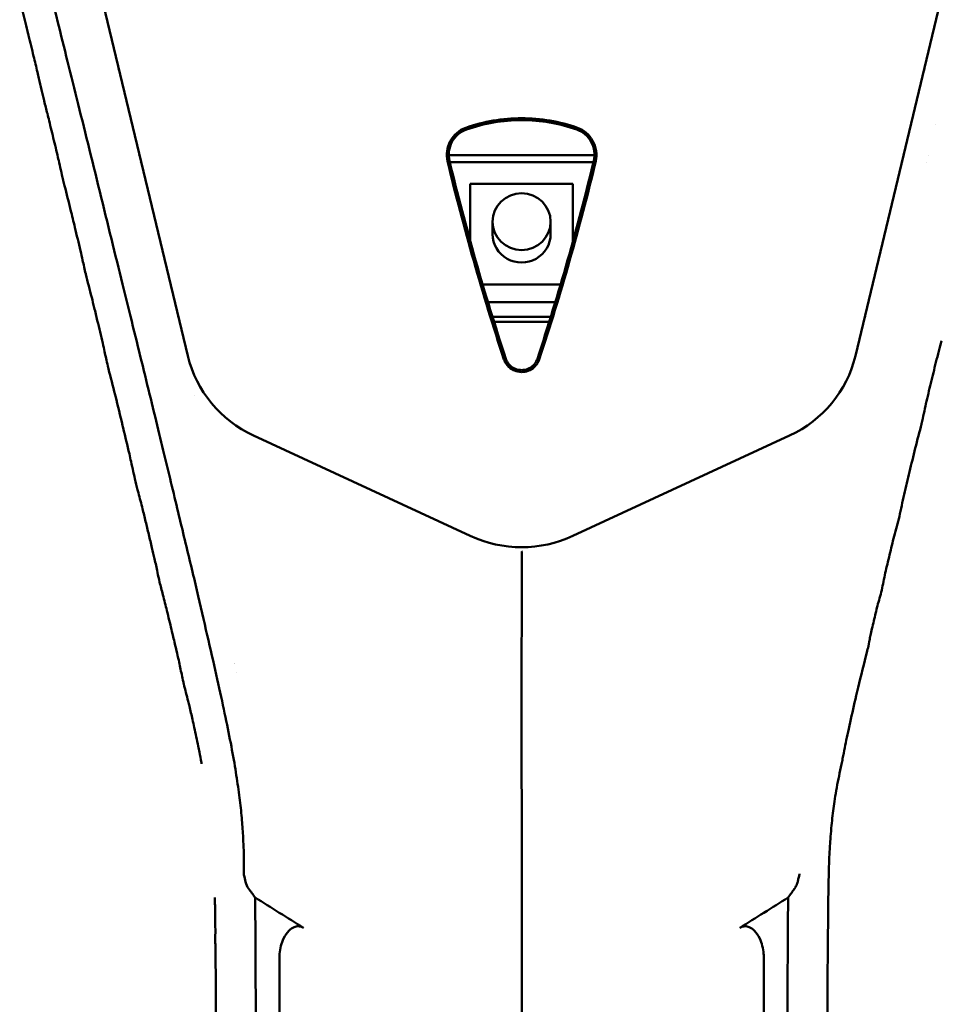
# Model space of a CAD drawing. Header units: millimetres. Extents: x 0 to 4686, y -120 to 1682.
# Tile 210 of 213: x 1350 to 1406, y 1349 to 1409. Entities that reach past the tile are written whole.
import ezdxf

# ---------------------------------------------------------------- set-up
doc = ezdxf.new("R2010")
doc.units = ezdxf.units.MM
doc.header["$LTSCALE"] = 2
doc.layers.add('Sichtbar (ISO)', color=7, linetype='Continuous', lineweight=50)

msp = doc.modelspace()

# ---------------------------------------------------------------- linework, layer by layer
at = {"layer": 'Sichtbar (ISO)'}
for p, q in [((1360.46, 1388.401), (1348.9734, 1436.2478)), ((1412.2462, 1436.2478), (1400.7595, 1388.401)), ((1355.6099, 1408.2453), (1355.6099, 1408.2447)), ((1405.6099, 1408.2451), (1405.6099, 1408.2462)), ((1351.3053, 1405.8471), (1351.3052, 1405.8471)), ((1353.2809, 1405.8471), (1353.2809, 1405.8471)), ((1356.2138, 1405.7314), (1356.2136, 1405.7314)), ((1356.2361, 1405.6379), (1356.2363, 1405.6379)), ((1404.9833, 1405.6379), (1404.9836, 1405.6379)), ((1405.0061, 1405.7315), (1405.0058, 1405.7315)), ((1405.6099, 1402.3566), (1405.6099, 1402.3567)), ((1357.4637, 1400.5297), (1357.464, 1400.5297)), ((1376.2116, 1400.5297), (1385.0082, 1400.5297)), ((1403.7555, 1400.5297), (1403.7561, 1400.5297)), ((1405.1653, 1400.5297), (1405.1654, 1400.5297)), ((1357.5672, 1400.0993), (1357.5675, 1400.0993)), ((1376.2767, 1400.0993), (1384.9431, 1400.0994)), ((1403.6521, 1400.0994), (1403.6526, 1400.0994)), ((1405.0604, 1400.0994), (1405.0605, 1400.0994)), ((1383.7099, 1398.8084), (1377.5099, 1398.8084)), ((1377.5099, 1398.8084), (1377.5099, 1395.3308)), ((1383.7099, 1395.3309), (1383.7099, 1398.8084)), ((1355.6099, 1396.4231), (1355.6099, 1396.4226)), ((1378.8599, 1395.7631), (1378.8599, 1396.5116)), ((1382.3599, 1395.7631), (1382.3599, 1396.5116)), ((1378.2571, 1392.7179), (1382.9626, 1392.7179)), ((1378.5769, 1391.6513), (1382.6428, 1391.6513)), ((1359.8138, 1390.7672), (1359.8138, 1390.7672)), ((1382.3712, 1390.7672), (1378.8486, 1390.7672)), ((1401.406, 1390.7672), (1401.4057, 1390.7672)), ((1359.886, 1390.4678), (1359.8859, 1390.4678)), ((1382.2778, 1390.4678), (1378.9419, 1390.4678)), ((1401.3339, 1390.4678), (1401.3336, 1390.4678)), ((1355.4546, 1388.5534), (1355.4546, 1388.5534)), ((1356.0535, 1386.1116), (1356.0537, 1386.1116)), ((1358.1522, 1386.0765), (1358.1523, 1386.0765)), ((1360.8421, 1386.0315), (1360.8428, 1386.0315)), ((1404.8004, 1384.4879), (1404.8004, 1384.4879)), ((1377.5107, 1377.5341), (1364.429, 1383.5978)), ((1396.7918, 1383.596), (1383.7099, 1377.5322)), ((1404.5527, 1383.5026), (1404.5521, 1383.5026)), ((1404.3769, 1382.8331), (1404.3805, 1382.8332)), ((1403.5073, 1379.1107), (1403.5074, 1379.1108)), ((1403.3528, 1378.4548), (1403.3528, 1378.4548)), ((1402.6124, 1375.467), (1402.6072, 1375.4668)), ((1402.4288, 1374.6114), (1402.4289, 1374.6114)), ((1402.5297, 1375.0996), (1402.5274, 1375.0995)), ((1358.8773, 1374.2461), (1358.8774, 1374.2461)), ((1361.0109, 1374.2104), (1361.011, 1374.2104)), ((1402.4068, 1374.5066), (1402.4068, 1374.5066)), ((1359.0764, 1373.4829), (1359.0765, 1373.4829)), ((1361.1881, 1373.4475), (1361.1881, 1373.4475)), ((1402.0121, 1372.96), (1402.0089, 1372.9653)), ((1402.0408, 1373.0776), (1402.0357, 1373.0774)), ((1402.0915, 1373.2986), (1402.0956, 1373.2988)), ((1401.3625, 1370.1258), (1401.3625, 1370.1258)), ((1363.3971, 1369.271), (1363.3971, 1369.271)), ((1401.1775, 1369.3879), (1401.1767, 1369.3879)), ((1400.8518, 1368.056), (1400.8557, 1368.0536))]:
    msp.add_line(p, q, dxfattribs=at)
for centre, major_axis, ratio, start_param, end_param in [((1485.6641, 1424.8887), (35.5598, -124.8618), 0.8645523, 4.6644613, 4.760355), ((1380.6099, 1395.7631), (-1.75, 0), 0.9823361, 0, 3.1415927), ((1357.6099, 1392.7318), (-2, 0), 0.9823361, 1.2489457, 1.249008), ((1357.6099, 1392.4324), (2, 0), 0.9823361, 4.4322508, 4.4323096), ((1356.9859, 1376.7262), (0.1975, 11.7983), 0.6653497, 6.2354285, 6.2354401), ((1367.9596, 1390.3925), (-6.8277, -3.7343), 0.9519124, 6.0305983, 6.8965126), ((1393.2602, 1390.3925), (6.8277, -3.7343), 0.9519125, 5.6692771, 6.5357667), ((1380.6099, 1384.5303), (0.0001, -7.6845), 0.9759946, 5.8571889, 6.7092562), ((1356.9859, 1376.7262), (0.1975, 11.7983), 0.6653497, 4.0970949, 4.0970983), ((1356.9859, 1376.7262), (0.1975, 11.7983), 0.6653497, 3.6648054, 3.6648445)]:
    msp.add_ellipse(centre, major_axis=major_axis, ratio=ratio, start_param=start_param, end_param=end_param, dxfattribs=at)
msp.add_ellipse((1380.6099, 1396.5116), major_axis=(-1.75, 0), ratio=0.9823361, dxfattribs=at)
for points, knots in [([(1320.2055, 1388.2956), (1320.2467, 1388.4775), (1320.2883, 1388.6613), (1322.4179, 1398.0551), (1325.1033, 1409.7589), (1331.2266, 1436.1922), (1332.2693, 1440.3287), (1333.3982, 1443.6163), (1333.9786, 1445.0769), (1335.6745, 1447.1552), (1336.483, 1447.8163), (1339.0682, 1449.19), (1340.5331, 1449.522), (1348.6096, 1450.9497), (1359.6588, 1452.5772), (1377.7102, 1455.2223)], [-25.3526164, -25.3526164, -25.3526164, -25.3526164, -25.273079, -25.273079, -21.3302568, -21.3302568, -14.2017749, -14.2017749, -10.9447154, -10.9447154, -8.7828271, -8.7828271, -5.4732498, -5.4732498, -0.000001, -0.000001, -0.000001, -0.000001]), ([(1320.4346, 1388.2932), (1321.2974, 1392.1124), (1322.394, 1396.9213), (1325.2234, 1409.2392), (1326.7922, 1416.0262), (1330.9869, 1434.0116), (1331.9764, 1438.0468), (1333.5502, 1443.6418), (1334.1374, 1444.6598), (1335.2801, 1446.4234), (1335.9933, 1447.1785), (1337.5805, 1448.2562), (1338.4991, 1448.7491), (1340.2711, 1449.2765), (1340.9613, 1449.4549), (1343.3092, 1449.9113), (1344.7827, 1450.1645), (1345.9841, 1450.3697), (1346.563, 1450.4666), (1351.2397, 1451.2263), (1356.6571, 1452.053), (1367.3086, 1453.6591), (1373.9723, 1454.6554), (1377.6535, 1455.2054)], [1.3356497, 1.3356497, 1.3356497, 1.3356497, 1.6937313, 1.6937313, 2.056439, 2.056439, 2.7524524, 2.7524524, 3.8919127, 3.8919127, 5.1641949, 5.1641949, 6.0936505, 6.0936505, 6.4205207, 6.4205207, 6.6575917, 6.6575917, 6.9173987, 6.9173987, 8.3510463, 8.3510463, 9.5536694, 9.5536694, 9.5536694, 9.5536694]), ([(1383.5096, 1455.2223), (1401.4763, 1452.5896), (1412.4279, 1450.9756), (1420.6574, 1449.5309), (1422.1252, 1449.1981), (1424.7109, 1447.8339), (1425.52, 1447.1781), (1427.22, 1445.1147), (1427.8022, 1443.663), (1428.9362, 1440.3908), (1429.9689, 1436.2815), (1435.6605, 1411.7349), (1438.077, 1401.2155), (1440.0901, 1392.3663)], [0.000001, 0.000001, 0.000001, 0.000001, 5.4475866, 5.4475866, 8.8584414, 8.8584414, 11.0839934, 11.0839934, 14.4444599, 14.4444599, 21.911222, 21.911222, 25.8933522, 25.8933522, 25.8933522, 25.8933522]), ([(1439.9202, 1392.1105), (1439.4563, 1394.1489), (1438.978, 1396.242), (1437.1405, 1404.2717), (1435.6627, 1410.6845), (1433.5018, 1419.9981), (1432.5892, 1423.9174), (1429.7792, 1435.8763), (1429.1736, 1438.3097), (1427.968, 1442.5631), (1427.4769, 1443.9124), (1426.1488, 1446.1906), (1425.4299, 1446.9663), (1423.6918, 1448.2822), (1422.6663, 1448.7158), (1421.2013, 1449.2254), (1420.1727, 1449.498), (1417.2032, 1450.0322), (1416.5167, 1450.1504), (1415.5735, 1450.3124), (1414.9153, 1450.4239), (1410.4408, 1451.1546), (1405.2052, 1451.9559), (1394.0035, 1453.6453), (1387.2333, 1454.6575), (1383.5679, 1455.2052)], [1.9496382, 1.9496382, 1.9496382, 1.9496382, 2.3191077, 2.3191077, 3.3683787, 3.3683787, 3.9601124, 3.9601124, 5.2581, 5.2581, 6.7495942, 6.7495942, 8.163472, 8.163472, 9.8795998, 9.8795998, 11.5951622, 11.5951622, 11.944986, 11.944986, 12.684735, 12.684735, 16.4201746, 16.4201746, 19.3278707, 19.3278707, 19.3278707, 19.3278707]), ([(1346.5034, 1433.7412), (1346.5214, 1433.6455), (1346.6384, 1433.033), (1346.8925, 1431.8195), (1347.3244, 1429.9237), (1347.8484, 1427.7634), (1348.4528, 1425.2807), (1349.1618, 1422.4346), (1349.9485, 1419.2744), (1350.841, 1415.6806), (1351.8634, 1411.5692), (1353.0176, 1406.891), (1354.3209, 1401.6925), (1355.78, 1395.7187), (1357.0983, 1390.3841), (1358.2362, 1385.735), (1359.2368, 1381.6336), (1360.0902, 1378.0397), (1360.85, 1374.927), (1361.4882, 1372.139), (1361.872, 1370.4898), (1362.0467, 1369.7199)], [0.50567716, 0.50567716, 0.50567716, 0.50567716, 0.50909091, 0.52727273, 0.54545455, 0.56363636, 0.58181818, 0.6, 0.61818182, 0.63636364, 0.65454545, 0.67272727, 0.69090909, 0.70909091, 0.72727273, 0.74545455, 0.76363636, 0.78181818, 0.8, 0.81818182, 0.83636364, 0.83636364, 0.83636364, 0.83636364]), ([(1350.4896, 1409.1813), (1350.4914, 1409.1737), (1350.4932, 1409.1661), (1350.4951, 1409.1584), (1350.5881, 1408.7728), (1350.7113, 1408.3), (1350.8239, 1407.8455), (1350.8309, 1407.817), (1350.8379, 1407.7885), (1350.8449, 1407.7601), (1350.9492, 1407.3362), (1351.045, 1406.9268), (1351.1455, 1406.5101), (1351.2231, 1406.1886), (1351.3011, 1405.8651), (1351.379, 1405.5389), (1351.4088, 1405.4139), (1351.4386, 1405.2885), (1351.4683, 1405.1627), (1351.574, 1404.7154), (1351.6744, 1404.2482), (1351.7753, 1403.828)], [0.480673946, 0.480673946, 0.480673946, 0.480673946, 0.480769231, 0.480769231, 0.480769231, 0.485576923, 0.485576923, 0.485576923, 0.485878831, 0.485878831, 0.485878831, 0.490384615, 0.490384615, 0.490384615, 0.493860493, 0.493860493, 0.493860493, 0.495192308, 0.495192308, 0.495192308, 0.499926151, 0.499926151, 0.499926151, 0.499926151]), ([(1351.7753, 1403.828), (1351.7769, 1403.8214), (1351.7785, 1403.8149), (1351.78, 1403.8083), (1351.8453, 1403.5376), (1351.9109, 1403.2869), (1351.9749, 1403.0389), (1352.0114, 1402.8973), (1352.0474, 1402.7567), (1352.0826, 1402.6137), (1352.1794, 1402.2202), (1352.2749, 1401.8231), (1352.3722, 1401.4201), (1352.4668, 1401.028), (1352.5608, 1400.6378), (1352.6514, 1400.2517), (1352.6539, 1400.2411), (1352.6565, 1400.2304), (1352.659, 1400.2197), (1352.7508, 1399.828), (1352.8257, 1399.4541), (1352.9293, 1399.0229)], [0.499926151, 0.499926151, 0.499926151, 0.499926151, 0.5, 0.5, 0.5, 0.503060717, 0.503060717, 0.503060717, 0.504807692, 0.504807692, 0.504807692, 0.509615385, 0.509615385, 0.509615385, 0.514293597, 0.514293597, 0.514293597, 0.514423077, 0.514423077, 0.514423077, 0.519172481, 0.519172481, 0.519172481, 0.519172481]), ([(1383.9841, 1402.1897), (1382.9041, 1402.5715), (1381.7576, 1402.7633), (1379.4622, 1402.7633), (1378.3157, 1402.5715), (1377.2357, 1402.1897)], [-0.68868314, -0.68868314, -0.68868314, -0.68868314, -0.34434207, -0.34434207, -0.000001, -0.000001, -0.000001, -0.000001]), ([(1377.2766, 1402.0752), (1378.3435, 1402.4523), (1379.4761, 1402.6471), (1381.7437, 1402.6471), (1382.8763, 1402.4523), (1383.9433, 1402.0752)], [0.000001, 0.000001, 0.000001, 0.000001, 0.34017661, 0.34017661, 0.68035956, 0.68035956, 0.68035956, 0.68035956]), ([(1376.1349, 1400.1628), (1376.0864, 1400.3649), (1376.0798, 1400.5746), (1376.1405, 1400.9849), (1376.2075, 1401.1849), (1376.405, 1401.5545), (1376.537, 1401.7246), (1376.8527, 1402.007), (1377.0353, 1402.1188), (1377.2357, 1402.1897)], [0.00000136, 0.00000136, 0.00000136, 0.00000136, 0.06342403, 0.06342403, 0.1266648, 0.1266648, 0.19094651, 0.19094651, 0.25493073, 0.25493073, 0.25493073, 0.25493073]), ([(1376.2542, 1400.1926), (1376.2096, 1400.3802), (1376.2001, 1400.5759), (1376.2491, 1400.9647), (1376.3099, 1401.1584), (1376.5013, 1401.5085), (1376.6311, 1401.6646), (1376.9301, 1401.9144), (1377.0971, 1402.0113), (1377.2766, 1402.0752)], [0.000001, 0.000001, 0.000001, 0.000001, 0.05884142, 0.05884142, 0.11961155, 0.11961155, 0.18004418, 0.18004418, 0.23725591, 0.23725591, 0.23725591, 0.23725591]), ([(1383.9433, 1402.0752), (1384.1205, 1402.0121), (1384.2855, 1401.9168), (1384.584, 1401.6696), (1384.7147, 1401.5138), (1384.9078, 1401.1638), (1384.9694, 1400.9701), (1385.0199, 1400.5797), (1385.0106, 1400.382), (1384.9655, 1400.1926)], [0.000001, 0.000001, 0.000001, 0.000001, 0.05654764, 0.05654764, 0.11710425, 0.11710425, 0.17805952, 0.17805952, 0.23762349, 0.23762349, 0.23762349, 0.23762349]), ([(1383.9841, 1402.1897), (1384.1794, 1402.1206), (1384.3577, 1402.0127), (1384.668, 1401.7403), (1384.7987, 1401.5764), (1385.0027, 1401.2102), (1385.0741, 1401.0058), (1385.1403, 1400.5854), (1385.1347, 1400.3702), (1385.0849, 1400.1628)], [0.000001, 0.000001, 0.000001, 0.000001, 0.06227146, 0.06227146, 0.12482787, 0.12482787, 0.18970526, 0.18970526, 0.25478513, 0.25478513, 0.25478513, 0.25478513]), ([(1379.6605, 1388.2336), (1379.0102, 1390.2025), (1378.401, 1392.1844), (1377.2654, 1396.1719), (1376.7389, 1398.1774), (1376.2542, 1400.1926)], [0.0000225, 0.0000225, 0.0000225, 0.0000225, 0.632153, 0.632153, 1.2645254, 1.2645254, 1.2645254, 1.2645254]), ([(1384.9655, 1400.1926), (1384.481, 1398.1778), (1383.9546, 1396.1726), (1382.8189, 1392.1852), (1382.2097, 1390.2029), (1381.5593, 1388.2336)], [0.000001, 0.000001, 0.000001, 0.000001, 0.6322554, 0.6322554, 1.2645096, 1.2645096, 1.2645096, 1.2645096]), ([(1381.6756, 1388.1942), (1382.3268, 1390.1649), (1382.9365, 1392.1489), (1384.0731, 1396.1396), (1384.6, 1398.1463), (1385.0849, 1400.1628)], [-1.2655408, -1.2655408, -1.2655408, -1.2655408, -0.6327714, -0.6327714, -0.000001, -0.000001, -0.000001, -0.000001]), ([(1352.9293, 1399.0229), (1352.9306, 1399.0176), (1352.9318, 1399.0123), (1352.9331, 1399.007), (1353.0387, 1398.5691), (1353.1741, 1398.0714), (1353.2917, 1397.593), (1353.3217, 1397.4712), (1353.3514, 1397.3497), (1353.381, 1397.2284), (1353.4675, 1396.8733), (1353.5525, 1396.5203), (1353.6371, 1396.1694), (1353.7506, 1395.6988), (1353.8641, 1395.2273), (1353.9745, 1394.756), (1354.0189, 1394.5667), (1354.0606, 1394.3777), (1354.1021, 1394.1889), (1354.1628, 1393.9122), (1354.2228, 1393.6357), (1354.2893, 1393.359)], [0.519172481, 0.519172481, 0.519172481, 0.519172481, 0.519230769, 0.519230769, 0.519230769, 0.524038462, 0.524038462, 0.524038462, 0.525262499, 0.525262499, 0.525262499, 0.528846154, 0.528846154, 0.528846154, 0.533653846, 0.533653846, 0.533653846, 0.535584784, 0.535584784, 0.535584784, 0.538414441, 0.538414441, 0.538414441, 0.538414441]), ([(1354.2893, 1393.359), (1354.2904, 1393.3543), (1354.2915, 1393.3497), (1354.2926, 1393.3451), (1354.4058, 1392.875), (1354.5379, 1392.404), (1354.653, 1391.9382), (1354.7044, 1391.7299), (1354.7552, 1391.5218), (1354.8057, 1391.3138), (1354.8681, 1391.0567), (1354.9299, 1390.7997), (1354.9919, 1390.5426), (1355.1039, 1390.0775), (1355.2149, 1389.6166), (1355.3194, 1389.1673), (1355.3592, 1388.9962), (1355.3947, 1388.8324), (1355.4305, 1388.6658), (1355.4887, 1388.3948), (1355.5474, 1388.1163), (1355.6267, 1387.787)], [0.538414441, 0.538414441, 0.538414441, 0.538414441, 0.538461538, 0.538461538, 0.538461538, 0.543269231, 0.543269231, 0.543269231, 0.545419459, 0.545419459, 0.545419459, 0.548076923, 0.548076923, 0.548076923, 0.552884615, 0.552884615, 0.552884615, 0.554715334, 0.554715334, 0.554715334, 0.557692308, 0.557692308, 0.557692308, 0.557692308]), ([(1404.7549, 1384.2932), (1404.8615, 1384.7376), (1405.0031, 1385.4928), (1405.329, 1386.7663), (1405.6102, 1388.0121), (1405.8642, 1388.9173), (1405.9609, 1389.3195), (1405.9616, 1389.3226)], [0.459502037, 0.459502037, 0.459502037, 0.459502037, 0.466216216, 0.472972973, 0.47972973, 0.486486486, 0.486538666, 0.486538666, 0.486538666, 0.486538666]), ([(1379.6605, 1388.2336), (1379.6863, 1388.1567), (1379.7212, 1388.0827), (1379.8073, 1387.9449), (1379.8586, 1387.881), (1380.0069, 1387.7373), (1380.1109, 1387.6694), (1380.3531, 1387.5737), (1380.4817, 1387.5492), (1380.7387, 1387.5492), (1380.8674, 1387.5739), (1381.1095, 1387.6697), (1381.2134, 1387.7378), (1381.3615, 1387.8814), (1381.4127, 1387.9453), (1381.4987, 1388.0829), (1381.5336, 1388.1568), (1381.5593, 1388.2336)], [-0.2477299, -0.2477299, -0.2477299, -0.2477299, -0.22301212, -0.22301212, -0.19835468, -0.19835468, -0.16052186, -0.16052186, -0.12384077, -0.12384077, -0.08716194, -0.08716194, -0.04932856, -0.04932856, -0.02470501, -0.02470501, -0.00002214, -0.00002214, -0.00002214, -0.00002214]), ([(1355.6267, 1387.787), (1355.7355, 1387.3346), (1355.8829, 1386.7864), (1356.0168, 1386.2576), (1356.0403, 1386.1647), (1356.0634, 1386.0724), (1356.0858, 1385.9813), (1356.2358, 1385.3718), (1356.3795, 1384.7734), (1356.518, 1384.1978), (1356.5296, 1384.1494), (1356.5413, 1384.1009), (1356.553, 1384.0525), (1356.6796, 1383.5257), (1356.8055, 1383.0008), (1356.927, 1382.4799), (1356.9629, 1382.3259), (1356.997, 1382.1733), (1357.0303, 1382.0217), (1357.1194, 1381.6161), (1357.2024, 1381.2176), (1357.298, 1380.8184)], [0.557692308, 0.557692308, 0.557692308, 0.557692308, 0.561781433, 0.561781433, 0.561781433, 0.5625, 0.5625, 0.5625, 0.567307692, 0.567307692, 0.567307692, 0.567712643, 0.567712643, 0.567712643, 0.572115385, 0.572115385, 0.572115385, 0.573417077, 0.573417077, 0.573417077, 0.576899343, 0.576899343, 0.576899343, 0.576899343]), ([(1381.6756, 1388.1942), (1381.6459, 1388.1078), (1381.6062, 1388.0246), (1381.5077, 1387.87), (1381.4489, 1387.7984), (1381.2748, 1387.6333), (1381.1514, 1387.5568), (1380.8813, 1387.4546), (1380.7397, 1387.4288), (1380.4566, 1387.4318), (1380.3155, 1387.4604), (1380.0864, 1387.5526), (1379.952, 1387.6218), (1379.7586, 1387.8129), (1379.7033, 1387.8823), (1379.6104, 1388.0315), (1379.5727, 1388.1113), (1379.5442, 1388.1941)], [0.00007199, 0.00007199, 0.00007199, 0.00007199, 0.02790967, 0.02790967, 0.05577558, 0.05577558, 0.1005236, 0.1005236, 0.14312078, 0.14312078, 0.18562645, 0.18562645, 0.21753972, 0.21753972, 0.23288752, 0.23288752, 0.24821671, 0.24821671, 0.24821671, 0.24821671]), ([(1403.4162, 1378.7087), (1403.5166, 1379.1275), (1403.6902, 1380.0333), (1404.0406, 1381.403), (1404.356, 1382.8014), (1404.6461, 1383.8399), (1404.7542, 1384.2904), (1404.7549, 1384.2932)], [0.432432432, 0.432432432, 0.432432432, 0.432432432, 0.439189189, 0.445945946, 0.452702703, 0.459459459, 0.459502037, 0.459502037, 0.459502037, 0.459502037]), ([(1357.298, 1380.8184), (1357.2987, 1380.8156), (1357.2994, 1380.8129), (1357.3, 1380.8102), (1357.3536, 1380.5871), (1357.4112, 1380.3637), (1357.4695, 1380.1417), (1357.5551, 1379.8152), (1357.6422, 1379.4916), (1357.7202, 1379.1759), (1357.7838, 1378.9188), (1357.8462, 1378.6627), (1357.9073, 1378.4099), (1357.9723, 1378.1412), (1358.0358, 1377.8762), (1358.0978, 1377.6177), (1358.1631, 1377.3455), (1358.2277, 1377.0762), (1358.2905, 1376.811), (1358.3436, 1376.5873), (1358.3955, 1376.3665), (1358.4456, 1376.1493), (1358.5112, 1375.8647), (1358.5637, 1375.6042), (1358.6221, 1375.3284), (1358.661, 1375.1443), (1358.7026, 1374.9535), (1358.7527, 1374.7442)], [0.576899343, 0.576899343, 0.576899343, 0.576899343, 0.576923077, 0.576923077, 0.576923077, 0.578869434, 0.578869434, 0.578869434, 0.581730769, 0.581730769, 0.581730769, 0.584061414, 0.584061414, 0.584061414, 0.586538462, 0.586538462, 0.586538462, 0.589146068, 0.589146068, 0.589146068, 0.591346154, 0.591346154, 0.591346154, 0.594229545, 0.594229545, 0.594229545, 0.596153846, 0.596153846, 0.596153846, 0.596153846]), ([(1380.6181, 1376.213), (1380.6183, 1376.2795), (1380.6252, 1376.3467), (1380.6269, 1376.4035), (1380.6287, 1376.4604), (1380.6252, 1376.5069), (1380.6208, 1376.5415), (1380.6165, 1376.5761), (1380.6113, 1376.5981), (1380.6099, 1376.6053)], [0.00000618, 0.00000618, 0.00000618, 0.00000618, 0.33333333, 0.33333333, 0.33333333, 0.66666667, 0.66666667, 0.66666667, 1, 1, 1, 1]), ([(1380.6099, 1236.6471), (1380.6099, 1244.9108), (1380.6093, 1252.7379), (1380.6098, 1260.2229), (1380.6099, 1261.9624), (1380.6101, 1263.6829), (1380.6102, 1265.3849), (1380.6108, 1271.0068), (1380.6115, 1276.4269), (1380.6105, 1281.6331), (1380.6097, 1285.8897), (1380.6077, 1290.0049), (1380.6071, 1294.0213), (1380.6068, 1296.4047), (1380.6069, 1298.7533), (1380.608, 1301.077), (1380.6092, 1303.5112), (1380.6115, 1305.9177), (1380.6134, 1308.3293), (1380.6164, 1312.0989), (1380.6186, 1315.881), (1380.6143, 1319.8016), (1380.6132, 1320.7448), (1380.6118, 1321.6959), (1380.6102, 1322.6528), (1380.6023, 1327.3779), (1380.5897, 1332.2472), (1380.5944, 1336.9712), (1380.5952, 1337.812), (1380.5966, 1338.6483), (1380.5986, 1339.4796), (1380.6086, 1343.5862), (1380.6268, 1347.3778), (1380.6307, 1351.301), (1380.6329, 1353.5378), (1380.6304, 1355.822), (1380.6217, 1357.9925), (1380.6211, 1358.1444), (1380.6206, 1358.296), (1380.6201, 1358.4471), (1380.6163, 1359.5402), (1380.6148, 1360.6082), (1380.6132, 1361.6703), (1380.6116, 1362.688), (1380.6097, 1363.7003), (1380.6088, 1364.7368), (1380.6071, 1366.7211), (1380.609, 1368.797), (1380.612, 1370.9181), (1380.6144, 1372.6621), (1380.6175, 1374.4364), (1380.6181, 1376.213)], [0, 0, 0, 0, 0.1428571, 0.1428571, 0.1428571, 0.1760566, 0.1760566, 0.1760566, 0.2857143, 0.2857143, 0.2857143, 0.3753684, 0.3753684, 0.3753684, 0.4285714, 0.4285714, 0.4285714, 0.4843075, 0.4843075, 0.4843075, 0.5714286, 0.5714286, 0.5714286, 0.5923867, 0.5923867, 0.5923867, 0.6958674, 0.6958674, 0.6958674, 0.7142857, 0.7142857, 0.7142857, 0.8052697, 0.8052697, 0.8052697, 0.8571429, 0.8571429, 0.8571429, 0.8607733, 0.8607733, 0.8607733, 0.8870361, 0.8870361, 0.8870361, 0.9122018, 0.9122018, 0.9122018, 0.9603829, 0.9603829, 0.9603829, 1, 1, 1, 1]), ([(1358.7527, 1374.7442), (1358.8102, 1374.5036), (1358.8789, 1374.2386), (1358.9496, 1373.9683), (1359.0325, 1373.6513), (1359.1181, 1373.327), (1359.192, 1373.0265), (1359.2163, 1372.9276), (1359.2404, 1372.8292), (1359.2641, 1372.7315), (1359.3586, 1372.3431), (1359.4486, 1371.966), (1359.5324, 1371.613), (1359.5462, 1371.5548), (1359.5598, 1371.4974), (1359.5733, 1371.4406), (1359.6421, 1371.1501), (1359.71, 1370.8635), (1359.7756, 1370.582), (1359.8204, 1370.3904), (1359.8641, 1370.2011), (1359.9064, 1370.0147), (1359.94, 1369.867), (1359.9699, 1369.726), (1359.9987, 1369.5873), (1360.0595, 1369.2942), (1360.1149, 1369.0114), (1360.1881, 1368.6968), (1360.1893, 1368.6918), (1360.1905, 1368.6867), (1360.1917, 1368.6817)], [0.596153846, 0.596153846, 0.596153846, 0.596153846, 0.598366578, 0.598366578, 0.598366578, 0.600961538, 0.600961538, 0.600961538, 0.601815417, 0.601815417, 0.601815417, 0.605210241, 0.605210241, 0.605210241, 0.605769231, 0.605769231, 0.605769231, 0.608629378, 0.608629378, 0.608629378, 0.610576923, 0.610576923, 0.610576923, 0.612120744, 0.612120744, 0.612120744, 0.615384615, 0.615384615, 0.615384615, 0.615436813, 0.615436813, 0.615436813, 0.615436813]), ([(1401.5023, 1370.6949), (1401.5031, 1370.6984), (1401.621, 1371.1978), (1401.6302, 1371.4173), (1401.8878, 1372.4113), (1402.0756, 1373.2923), (1402.272, 1373.928), (1402.3516, 1374.261)], [0.378331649, 0.378331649, 0.378331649, 0.378331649, 0.378378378, 0.385135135, 0.391891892, 0.398648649, 0.405405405, 0.405405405, 0.405405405, 0.405405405]), ([(1399.9586, 1363.9075), (1399.9705, 1363.965), (1400.0831, 1364.5109), (1400.2148, 1365.271), (1400.5841, 1366.8548), (1400.9317, 1368.4537), (1401.3853, 1370.1998), (1401.5023, 1370.6949)], [0.350574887, 0.350574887, 0.350574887, 0.350574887, 0.351351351, 0.358108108, 0.364864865, 0.371621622, 0.378331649, 0.378331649, 0.378331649, 0.378331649]), ([(1360.1917, 1368.6817), (1360.1991, 1368.6501), (1360.2066, 1368.6182), (1360.2143, 1368.586), (1360.2943, 1368.2524), (1360.3904, 1367.8901), (1360.4759, 1367.5495), (1360.5021, 1367.445), (1360.5274, 1367.3426), (1360.5509, 1367.2437), (1360.6161, 1366.9692), (1360.6783, 1366.6999), (1360.7363, 1366.4441), (1360.7749, 1366.2739), (1360.8117, 1366.1096), (1360.8462, 1365.9539), (1360.8877, 1365.7667), (1360.9283, 1365.5827), (1360.9673, 1365.4029), (1361.0094, 1365.2087), (1361.0497, 1365.0194), (1361.0875, 1364.8366), (1361.1143, 1364.7065), (1361.1363, 1364.5892), (1361.1576, 1364.4724), (1361.1937, 1364.2735), (1361.2279, 1364.0762), (1361.2794, 1363.82), (1361.2833, 1363.8009), (1361.2872, 1363.7815), (1361.2912, 1363.7617)], [0.615436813, 0.615436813, 0.615436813, 0.615436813, 0.615763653, 0.615763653, 0.615763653, 0.619152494, 0.619152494, 0.619152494, 0.620192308, 0.620192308, 0.620192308, 0.623078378, 0.623078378, 0.623078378, 0.625, 0.625, 0.625, 0.627310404, 0.627310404, 0.627310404, 0.629807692, 0.629807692, 0.629807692, 0.631585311, 0.631585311, 0.631585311, 0.634615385, 0.634615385, 0.634615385, 0.63484148, 0.63484148, 0.63484148, 0.63484148]), ([(1399.0205, 1236.6471), (1399.0201, 1238.0287), (1399.0191, 1240.7597), (1399.0186, 1244.7663), (1399.0145, 1248.6637), (1399.0238, 1252.5289), (1399.0132, 1256.0804), (1399.0168, 1259.598), (1399.0132, 1263.0633), (1399.0244, 1266.2765), (1399.0133, 1270.0609), (1399.0172, 1273.5618), (1399.0136, 1277.033), (1399.025, 1280.322), (1399.014, 1283.7933), (1399.018, 1287.0657), (1399.0146, 1290.338), (1399.0262, 1293.2063), (1399.0155, 1297.0966), (1399.0199, 1300.5252), (1399.0168, 1303.9334), (1399.029, 1307.0573), (1399.0187, 1310.5282), (1399.0236, 1313.7241), (1399.021, 1316.7541), (1399.034, 1319.8262), (1399.0238, 1322.0223), (1399.0292, 1324.3346), (1399.0268, 1326.4608), (1399.0403, 1328.6316), (1399.0302, 1330.2398), (1399.0358, 1331.9108), (1399.0337, 1333.4873), (1399.0474, 1334.9813), (1399.0377, 1336.5115), (1399.0439, 1337.9086), (1399.0425, 1339.4037), (1399.0561, 1340.2517), (1399.0504, 1343.2111), (1399.0604, 1345.3009), (1399.0629, 1347.3256), (1399.0833, 1349.1293), (1399.078, 1350.6122), (1399.0904, 1351.939), (1399.0959, 1353.2127), (1399.1154, 1353.9261), (1399.1273, 1356.0734), (1399.1551, 1357.2142), (1399.1842, 1358.2311), (1399.2134, 1358.6249), (1399.3105, 1360.0974), (1399.4539, 1361.1732), (1399.6261, 1362.3661), (1399.8665, 1363.4646), (1399.9586, 1363.9075)], [0, 0, 0, 0, 0.00675676, 0.01351351, 0.02027027, 0.02702703, 0.03378378, 0.04054054, 0.0472973, 0.05405405, 0.06081081, 0.06756757, 0.07432432, 0.08108108, 0.08783784, 0.09459459, 0.10135135, 0.10810811, 0.11486486, 0.12162162, 0.12837838, 0.13513514, 0.14189189, 0.14864865, 0.15540541, 0.16216216, 0.16891892, 0.17567568, 0.18243243, 0.18918919, 0.19594595, 0.2027027, 0.20945946, 0.21621622, 0.22297297, 0.22972973, 0.23648649, 0.24324324, 0.25, 0.25675676, 0.26351351, 0.27027027, 0.27702703, 0.28378378, 0.29054054, 0.2972973, 0.30405405, 0.31081081, 0.31756757, 0.32432432, 0.33108108, 0.33783784, 0.34459459, 0.35057489, 0.35057489, 0.35057489, 0.35057489]), ([(1363.8318, 1357.127), (1363.8369, 1357.1008), (1363.8423, 1357.0731), (1363.878, 1356.8939), (1363.9089, 1356.7551), (1363.9886, 1356.4802), (1364.0436, 1356.3428), (1364.1263, 1356.2284)], [-0.00799889, -0.00799889, -0.00799889, -0.00799889, 0, 0, 0.0469467, 0.0469467, 0.10644108, 0.10644108, 0.10644108, 0.10644108]), ([(1397.0929, 1356.2277), (1397.0991, 1356.2363), (1397.1052, 1356.2451), (1397.1112, 1356.254), (1397.1568, 1356.322), (1397.1943, 1356.3995), (1397.2256, 1356.4828), (1397.2511, 1356.5505), (1397.2719, 1356.6223), (1397.2923, 1356.697), (1397.3002, 1356.7262), (1397.3081, 1356.7559), (1397.3161, 1356.7859), (1397.3282, 1356.8315), (1397.3407, 1356.8778), (1397.352, 1356.9252), (1397.3672, 1356.9889), (1397.3802, 1357.0546), (1397.3876, 1357.1219)], [0, 0, 0, 0, 0.03876181, 0.03876181, 0.03876181, 0.33333333, 0.33333333, 0.33333333, 0.57291106, 0.57291106, 0.57291106, 0.66666667, 0.66666667, 0.66666667, 0.80873303, 0.80873303, 0.80873303, 1, 1, 1, 1]), ([(1364.1263, 1356.2284), (1364.1922, 1356.1375), (1364.2581, 1356.0464), (1364.3891, 1355.8653), (1364.4544, 1355.775), (1364.5195, 1355.6848)], [-0.068757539, -0.068757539, -0.068757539, -0.068757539, -0.034223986, -0.034223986, -0.000000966, -0.000000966, -0.000000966, -0.000000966]), ([(1396.7003, 1355.6848), (1396.7653, 1355.7749), (1396.8305, 1355.865), (1396.9613, 1356.0459), (1397.0271, 1356.1369), (1397.0929, 1356.2277)], [-0.068658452, -0.068658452, -0.068658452, -0.068658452, -0.034484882, -0.034484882, -0.000001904, -0.000001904, -0.000001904, -0.000001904]), ([(1362.0865, 1355.6932), (1362.0866, 1355.6889), (1362.0866, 1355.6848), (1362.0867, 1355.6806), (1362.0873, 1355.6449), (1362.0879, 1355.6119), (1362.0885, 1355.5813), (1362.0933, 1355.3526), (1362.1002, 1355.2536), (1362.1033, 1355.0899), (1362.104, 1355.0518), (1362.1047, 1355.013), (1362.1053, 1354.9734), (1362.1078, 1354.82), (1362.1097, 1354.6545), (1362.1118, 1354.4702), (1362.1124, 1354.413), (1362.113, 1354.3557), (1362.1136, 1354.2983), (1362.1154, 1354.1229), (1362.1169, 1353.9461), (1362.1178, 1353.7662), (1362.1181, 1353.6962), (1362.1179, 1353.6241), (1362.1176, 1353.5505), (1362.1168, 1353.3737), (1362.1149, 1353.1884), (1362.1164, 1353.0036)], [0.673011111, 0.673011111, 0.673011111, 0.673011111, 0.673076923, 0.673076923, 0.673076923, 0.673644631, 0.673644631, 0.673644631, 0.677884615, 0.677884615, 0.677884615, 0.678871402, 0.678871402, 0.678871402, 0.682692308, 0.682692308, 0.682692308, 0.683877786, 0.683877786, 0.683877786, 0.6875, 0.6875, 0.6875, 0.688910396, 0.688910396, 0.688910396, 0.6923012, 0.6923012, 0.6923012, 0.6923012]), ([(1367.4405, 1353.8533), (1366.9539, 1354.1597), (1366.468, 1354.4651), (1365.4789, 1355.085), (1365.004, 1355.3818), (1364.5195, 1355.6848)], [-0.34273628, -0.34273628, -0.34273628, -0.34273628, -0.17404492, -0.17404492, -0.000001, -0.000001, -0.000001, -0.000001]), ([(1364.5195, 1355.6848), (1364.5379, 1354.15), (1364.5458, 1352.1739), (1364.5595, 1348.4704), (1364.5686, 1345.5742), (1364.5797, 1340.5039), (1364.5829, 1337.8405), (1364.5902, 1330.9803), (1364.5933, 1326.9386), (1364.5974, 1318.7682), (1364.5987, 1315.4635), (1364.6011, 1307.8624), (1364.6022, 1303.3199), (1364.6065, 1280.8405), (1364.6074, 1261.5923), (1364.6097, 1236.6471)], [-15.660256, -15.660256, -15.660256, -15.660256, -15.0164004, -15.0164004, -13.8374414, -13.8374414, -12.6967058, -12.6967058, -10.5687459, -10.5687459, -9.2353953, -9.2353953, -7.4837148, -7.4837148, -0.0001018, -0.0001018, -0.0001018, -0.0001018]), ([(1396.7003, 1355.6848), (1396.2158, 1355.3818), (1395.7409, 1355.085), (1394.7518, 1354.4651), (1394.2659, 1354.1597), (1393.7793, 1353.8533)], [-0.35619261, -0.35619261, -0.35619261, -0.35619261, -0.17531517, -0.17531517, -0.000001, -0.000001, -0.000001, -0.000001]), ([(1396.7003, 1355.6848), (1396.6801, 1354.0082), (1396.672, 1351.6654), (1396.6575, 1347.6085), (1396.6485, 1344.8421), (1396.6371, 1338.4849), (1396.6333, 1334.5804), (1396.6295, 1330.4262), (1396.6279, 1328.451), (1396.6247, 1323.5294), (1396.6233, 1320.6027), (1396.6212, 1315.6403), (1396.6204, 1313.2922), (1396.6134, 1290.2537), (1396.6133, 1270.6729), (1396.6101, 1236.6471)], [0.0000012, 0.0000012, 0.0000012, 0.0000012, 0.5030009, 0.5030009, 1.5902049, 1.5902049, 2.468749, 2.468749, 3.3312519, 3.3312519, 4.4052734, 4.4052734, 5.3712173, 5.3712173, 13.7578729, 13.7578729, 13.7578729, 13.7578729]), ([(1367.4405, 1353.8533), (1367.3904, 1353.8848), (1367.3369, 1353.9095), (1367.2281, 1353.9412), (1367.1746, 1353.9489), (1367.0332, 1353.9494), (1366.9483, 1353.9302), (1366.7603, 1353.8512), (1366.6558, 1353.7781), (1366.4356, 1353.5557), (1366.3266, 1353.3953), (1366.1066, 1352.9326), (1366.023, 1352.6099), (1365.9938, 1352.2395), (1365.9915, 1352.1987), (1365.9895, 1352.1414), (1365.9891, 1352.1249), (1365.9887, 1352.1004), (1365.9886, 1352.0923), (1365.9885, 1352.0769), (1365.9884, 1352.0696), (1365.9884, 1352.0622)], [0.00000251, 0.00000251, 0.00000251, 0.00000251, 0.01804663, 0.01804663, 0.03470527, 0.03470527, 0.06141032, 0.06141032, 0.09693604, 0.09693604, 0.14110012, 0.14110012, 0.20573839, 0.20573839, 0.21373317, 0.21373317, 0.21694785, 0.21694785, 0.218526, 0.218526, 0.2199647, 0.2199647, 0.2199647, 0.2199647]), ([(1393.7793, 1353.8533), (1393.8294, 1353.8848), (1393.8829, 1353.9095), (1393.9916, 1353.9412), (1394.0452, 1353.9489), (1394.1866, 1353.9494), (1394.2715, 1353.9302), (1394.4594, 1353.8512), (1394.564, 1353.7781), (1394.7841, 1353.5557), (1394.8931, 1353.3953), (1395.1132, 1352.9326), (1395.1968, 1352.6099), (1395.2259, 1352.2396), (1395.2283, 1352.1987), (1395.2303, 1352.1414), (1395.2307, 1352.1249), (1395.2311, 1352.1004), (1395.2312, 1352.0923), (1395.2313, 1352.0769), (1395.2314, 1352.0696), (1395.2314, 1352.0622)], [0.000001, 0.000001, 0.000001, 0.000001, 0.01804526, 0.01804526, 0.03470275, 0.03470275, 0.06140757, 0.06140757, 0.09693268, 0.09693268, 0.1410966, 0.1410966, 0.20573451, 0.20573451, 0.21372965, 0.21372965, 0.216945, 0.216945, 0.21852357, 0.21852357, 0.2199627, 0.2199627, 0.2199627, 0.2199627]), ([(1362.1164, 1353.0036), (1362.1164, 1353.0032), (1362.1164, 1353.0029), (1362.1164, 1353.0025), (1362.1172, 1352.9114), (1362.1187, 1352.8204), (1362.1206, 1352.7287), (1362.1241, 1352.5566), (1362.1286, 1352.3819), (1362.1306, 1352.1994), (1362.132, 1352.0764), (1362.1332, 1351.9528), (1362.1342, 1351.8267), (1362.1355, 1351.6656), (1362.1365, 1351.5005), (1362.1376, 1351.3276), (1362.1386, 1351.166), (1362.1396, 1351.0028), (1362.1404, 1350.8378), (1362.1411, 1350.688), (1362.1417, 1350.5368), (1362.142, 1350.3841), (1362.1424, 1350.1846), (1362.1406, 1349.9766), (1362.1396, 1349.764), (1362.139, 1349.6345), (1362.1387, 1349.5032), (1362.1393, 1349.371), (1362.1393, 1349.3704), (1362.1394, 1349.3697), (1362.1394, 1349.3691)], [0.6923012, 0.6923012, 0.6923012, 0.6923012, 0.692307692, 0.692307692, 0.692307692, 0.693979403, 0.693979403, 0.693979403, 0.697115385, 0.697115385, 0.697115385, 0.699226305, 0.699226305, 0.699226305, 0.701923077, 0.701923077, 0.701923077, 0.704443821, 0.704443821, 0.704443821, 0.706730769, 0.706730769, 0.706730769, 0.709718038, 0.709718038, 0.709718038, 0.711538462, 0.711538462, 0.711538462, 0.711547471, 0.711547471, 0.711547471, 0.711547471]), ([(1365.9884, 1352.0622), (1365.9884, 1351.3169), (1365.9883, 1350.6068), (1365.9883, 1349.094), (1365.9883, 1348.3423), (1365.9882, 1346.0976), (1365.9882, 1344.622), (1365.9882, 1340.157), (1365.9882, 1337.9173), (1365.9882, 1332.1057), (1365.9882, 1330.1195), (1365.9882, 1325.9814), (1365.9882, 1325.7931), (1365.9882, 1311.4123), (1365.9882, 1299.0664), (1365.9882, 1277.6454), (1365.9882, 1254.0139), (1365.9882, 1236.6471)], [0.0000006, 0.0000006, 0.0000006, 0.0000006, 0.2235983, 0.2235983, 0.4427108, 0.4427108, 0.8808406, 0.8808406, 1.7183472, 1.7183472, 2.157827, 2.157827, 2.6204481, 2.6204481, 8.0967751, 8.0967751, 66.757324, 66.757324, 66.757324, 66.757324]), ([(1395.2315, 1236.6471), (1395.2316, 1253.1382), (1395.2316, 1275.1342), (1395.2316, 1298.2526), (1395.2316, 1303.2753), (1395.2316, 1319.4487), (1395.2316, 1325.2495), (1395.2316, 1331.912), (1395.2316, 1333.7956), (1395.2316, 1338.3959), (1395.2315, 1341.1276), (1395.2315, 1345.2546), (1395.2315, 1346.6096), (1395.2315, 1348.6626), (1395.2315, 1349.3493), (1395.2314, 1350.7316), (1395.2314, 1351.3881), (1395.2314, 1352.0622)], [-7.013475, -7.013475, -7.013475, -7.013475, -4.3003738, -4.3003738, -3.6242229, -3.6242229, -2.1060708, -2.1060708, -1.5745446, -1.5745446, -0.7975189, -0.7975189, -0.4006206, -0.4006206, -0.2022247, -0.2022247, -0.0000006, -0.0000006, -0.0000006, -0.0000006]), ([(1362.1394, 1349.3691), (1362.1406, 1349.1181), (1362.1452, 1348.864), (1362.1491, 1348.6028), (1362.1506, 1348.5015), (1362.152, 1348.399), (1362.153, 1348.2953), (1362.1561, 1347.9893), (1362.1562, 1347.672), (1362.157, 1347.3435), (1362.1572, 1347.273), (1362.1574, 1347.2019), (1362.1576, 1347.1304), (1362.159, 1346.755), (1362.1603, 1346.3724), (1362.1607, 1345.9787), (1362.1608, 1345.9477), (1362.1608, 1345.9167), (1362.1608, 1345.8856), (1362.1611, 1345.4591), (1362.1561, 1344.984), (1362.1572, 1344.5713), (1362.1572, 1344.571), (1362.1572, 1344.5706), (1362.1572, 1344.5702)], [0.711547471, 0.711547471, 0.711547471, 0.711547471, 0.715004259, 0.715004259, 0.715004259, 0.716346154, 0.716346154, 0.716346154, 0.72030408, 0.72030408, 0.72030408, 0.721153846, 0.721153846, 0.721153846, 0.725611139, 0.725611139, 0.725611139, 0.725961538, 0.725961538, 0.725961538, 0.730769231, 0.730769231, 0.730769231, 0.730773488, 0.730773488, 0.730773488, 0.730773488])]:
    msp.add_open_spline(points, degree=3, knots=knots, dxfattribs=at)
for points in [[(1402.3516, 1374.261), (1402.4311, 1374.5939), (1402.5529, 1375.29), (1402.8333, 1376.3681), (1403.0874, 1377.5205), (1403.3157, 1378.2899), (1403.4162, 1378.7087)], [(1362.0467, 1369.7199), (1362.2214, 1368.95), (1362.5365, 1367.5196), (1362.9237, 1365.6335), (1363.2514, 1363.9805), (1363.4669, 1362.5163), (1363.6489, 1361.2265), (1363.7568, 1360.0614), (1363.8077, 1359.0569), (1363.856, 1358.07), (1363.8441, 1357.3924), (1363.8318, 1357.127)]]:
    msp.add_open_spline(points, degree=3, dxfattribs=at)

doc.saveas('drawing.dxf')
